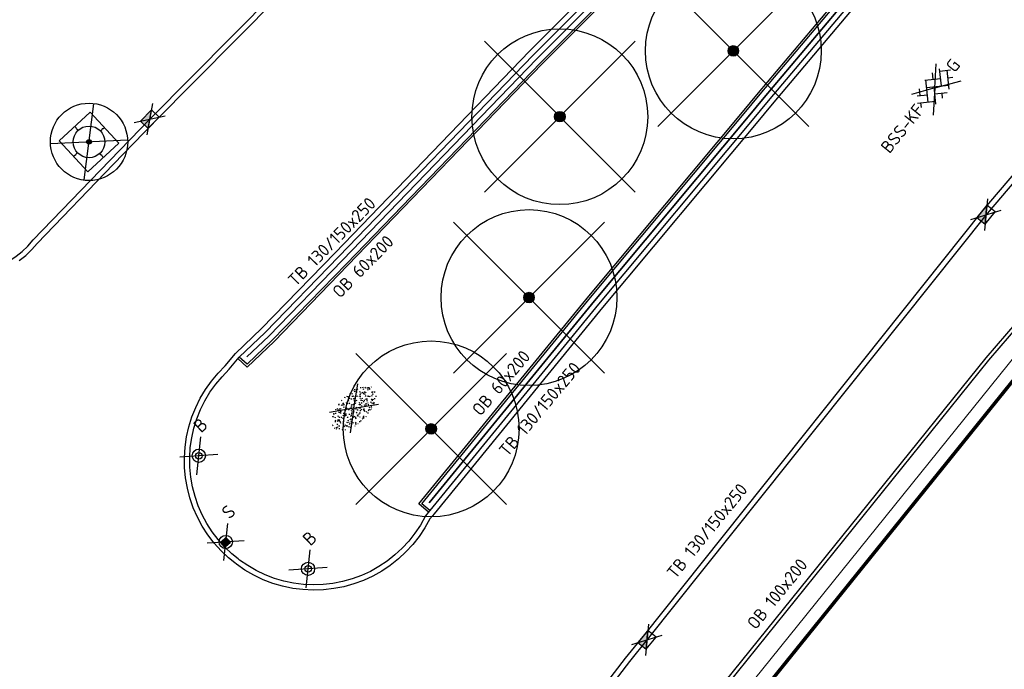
# Model space of a CAD drawing. Header units: metres. Extents: x 92877 to 94117, y 464509 to 465451.
# Tile 66 of 102: x 93265 to 93293, y 465101 to 465119. Entities that reach past the tile are written whole.
import ezdxf
from ezdxf.enums import TextEntityAlignment as Align

# ---------------------------------------------------------------- set-up
doc = ezdxf.new("R2010")
doc.units = ezdxf.units.M
doc.linetypes.add('XX-PROJECTGRENS', pattern=[18, 12, -3, 0, -3])
doc.layers.get('0').update_dxf_attribs({"linetype": 'CONTINUOUS'})
for name, color, linetype, lineweight in [('B-WE-GR-BOOM-S', 90, 'CONTINUOUS', 25), ('B-WE-IE-TERREINAFSCHEIDING_KUNSTMATIG_HEKWERK-G', 252, 'IE-TERREINAFSCHEIDING-KUNSTMATIG', 18), ('B-WE-VH-VERHARDING-GV', 252, 'CONTINUOUS', 18), ('N-WE-IE-MEUBILAIR_WEGMEUBILAIR_LICHTMAST-T25', 7, 'CONTINUOUS', 25), ('N-WE-KG-GRENS_PROJECT-G', 1, 'XX-PROJECTGRENS', 35), ('V-WE-GR-BOOM-S', 90, 'CONTINUOUS', 25), ('V-WE-GR-GRAS-S', 60, 'CONTINUOUS', 25), ('V-WE-IE-MEUBILAIR_WEGMEUBILAIR_BOOMKRANS-S', 7, 'CONTINUOUS', 25), ('V-WE-IE-MEUBILAIR_WEGMEUBILAIR_PAAL-S', 7, 'CONTINUOUS', 25), ('V-WE-IE-TERREINAFSCHEIDING_KUNSTMATIG_HEKWERK-G', 20, 'IE-TERREINAFSCHEIDING-KUNSTMATIG-V', 35), ('V-WE-RI-HWA_KOLK-S', 150, 'CONTINUOUS', 25), ('V-WE-VH-KANTOPSLUITING-T18', 10, 'CONTINUOUS', 18), ('V-WE-VH-KANTOPSLUITING_OPSLUITBAND_100X200-G', 150, 'VH-OPSLUITBAND_100X200-V', 25), ('V-WE-VH-KANTOPSLUITING_OPSLUITBAND_60X200-G', 150, 'VH-OPSLUITBAND_60X200-V', 25), ('V-WE-VH-KANTOPSLUITING_TROTTOIRBAND_130 150-G', 210, 'VH-TROTTOIRBAND_130-150-V', 25), ('V-WE-VH-KANTOPSLUITING_VOORKANTBAND-G', 50, 'CONTINUOUS', 25), ('V-WE-VH-VERHARDING_BETONSTRAATSTEEN-S', 252, 'CONTINUOUS', 25)]:
    doc.layers.add(name, color=color, linetype=linetype, lineweight=lineweight)
doc.styles.add('NLCS-ISO', font='NLCS-ISO.ttf')
doc.styles.add('NLCS-ISO-M100-T25', font='NLCS-ISO.ttf', dxfattribs={"height": 0.25})
doc.styles.add('NLCS-ISO-M200-T18', font='NLCS-ISO.ttf', dxfattribs={"height": 0.36})
doc.linetypes.add('IE-TERREINAFSCHEIDING-KUNSTMATIG', pattern='A,4,[82,NLCS.SHX,S=0.75,R=90,X=0,Y=0],4,-2', length=10)
doc.linetypes.add('IE-TERREINAFSCHEIDING-KUNSTMATIG-V', pattern='A,2,[24,NLCS.SHX,S=0.6,R=0,X=-1,Y=0],2,[82,NLCS.SHX,S=0.75,R=90,X=0,Y=0],2,[24,NLCS.SHX,S=0.6,R=0,X=1,Y=0],2,-2', length=10)
doc.linetypes.add('VH-OPSLUITBAND_100X200-V', pattern='A,4,[24,NLCS.SHX,S=1,R=0,X=0,Y=0],4,-2,4,-2', length=16)
doc.linetypes.add('VH-OPSLUITBAND_60X200-V', pattern='A,3,[24,NLCS.SHX,S=1,R=0,X=0,Y=0],3,-2,2,-2', length=12)
doc.linetypes.add('VH-TROTTOIRBAND_130-150-V', pattern='A,2.5,[24,NLCS.SHX,S=1,R=0,X=0,Y=0],2.5,-2,2,-2,2,-2', length=15)

# ---------------------------------------------------------------- blocks, each defined once
blk = doc.blocks.new('V-SIE-WEG_BOOMKRANS')
at = {"color": 0}
for p, q in [((-0.836, -0.701), (0.836, 0.701)), ((0.836, -0.701), (-0.836, 0.701))]:
    blk.add_line(p, q, dxfattribs=at)
at = {"flags": 128}
blk.add_lwpolyline([(-0.6, -0.6), (0.6, -0.6), (0.6, 0.6), (-0.6, 0.6)], close=True, dxfattribs=at)
for points in [[(-0.001, 0.6), (-0.001, 0.551), (-0.016, 0.525), (-0.001, 0.498), (-0.001, 0.45)], [(0.6, 0.001), (0.551, 0.001), (0.525, 0.016), (0.498, 0.001), (0.45, 0.001)], [(-0.6, -0.001), (-0.551, -0.001), (-0.525, -0.016), (-0.498, -0.001), (-0.45, -0.001)], [(0.001, -0.6), (0.001, -0.551), (0.016, -0.525), (0.001, -0.498), (0.001, -0.45)]]:
    blk.add_lwpolyline(points, dxfattribs=at)
blk.add_circle((0, 0), 0.45)
blk = doc.blocks.new('V-SRI-KOLK_TROTTOIR-SO')
blk.add_hatch(color=256).paths.add_polyline_path([(1.125, 0.75), (-1.125, 0.75), (-1.125, -0.75)])
at = {"ltscale": 0.1}
for p, q in [((-1.875, 1.25), (1.875, -1.25)), ((1.875, 1.25), (-1.875, -1.25))]:
    blk.add_line(p, q, dxfattribs=at)
blk.add_line((-1.125, -0.75), (1.125, 0.75))
at = {"flags": 128}
blk.add_lwpolyline([(-1.125, -0.75), (1.125, -0.75), (1.125, 0.75), (-1.125, 0.75)], close=True, dxfattribs=at)
blk = doc.blocks.new('V-SGR-GRAS_01-SO')
at = {"ltscale": 0.1}
for p, q in [((0, 0), (-1.427, 1.027)), ((-1.302, 0.761), (-1.324, 0.774)), ((-1.284, 0.684), (-1.278, 0.759)), ((-1.154, 0.647), (-1.207, 0.7)), ((-0.939, 0.84), (-1.004, 0.878)), ((-0.892, 0.812), (-0.817, 0.812)), ((-0.873, 0.655), (-0.886, 0.729)), ((-0.73, 0.647), (-0.783, 0.7)), ((-0.576, 0.919), (-0.64, 0.957)), ((-0.562, 0.919), (-0.509, 0.972)), ((-0.427, 0.785), (-0.499, 0.804)), ((-0.425, 0.706), (-0.36, 0.743)), ((-0.305, 0.647), (-0.358, 0.7)), ((-0.317, 0.812), (-0.242, 0.812)), ((-0.316, 0.774), (-0.244, 0.793)), ((-0.278, 0.735), (-0.291, 0.809)), ((-0.212, 0.998), (-0.269, 1.031)), ((0, 0), (1.427, 1.027)), ((0.119, 0.647), (0.066, 0.7)), ((0.073, 0.993), (0.138, 1.031)), ((0.286, 0.711), (0.221, 0.748)), ((0.239, 0.923), (0.312, 0.942)), ((0.258, 0.812), (0.333, 0.812)), ((0.317, 0.814), (0.304, 0.888)), ((0.543, 0.647), (0.49, 0.7)), ((0.594, 0.925), (0.522, 0.945)), ((0.649, 0.79), (0.584, 0.827)), ((0.833, 0.812), (0.908, 0.812)), ((0.912, 0.894), (0.907, 0.925)), ((0.967, 0.647), (0.914, 0.7)), ((0.927, 0.764), (0.992, 0.802)), ((1.012, 0.869), (0.947, 0.906)), ((1.15, 0.777), (1.077, 0.796)), ((1.109, 0.767), (1.182, 0.787)), ((1.392, 0.647), (1.339, 0.7)), ((-1.964, -0.07), (-1.977, 0.004)), ((-1.93, 0.188), (-1.925, 0.244)), ((-1.893, 0.237), (-1.921, 0.253)), ((-1.668, 0.023), (-1.595, 0.043)), ((-1.596, 0.241), (-1.649, 0.294)), ((-1.53, 0.316), (-1.595, 0.353)), ((-1.448, 0.644), (-1.521, 0.664)), ((-1.517, 0.187), (-1.442, 0.187)), ((-1.469, 0.576), (-1.482, 0.65)), ((-1.358, 0.206), (-1.431, 0.226)), ((-1.427, 0.476), (-1.354, 0.496)), ((0, 0), (-1.427, -1.027)), ((-1.421, 0.131), (-1.356, 0.168)), ((-1.369, 0.009), (-1.382, 0.083)), ((-1.375, 0.106), (-1.322, 0.159)), ((-1.334, 0.111), (-1.328, 0.186)), ((-1.167, 0.395), (-1.232, 0.432)), ((-1.172, 0.241), (-1.225, 0.294)), ((-1.112, 0.172), (-1.04, 0.192)), ((-1.032, 0.028), (-1.097, 0.066)), ((-0.968, 0.512), (-0.915, 0.565)), ((-0.893, 0.496), (-0.965, 0.515)), ((-0.942, 0.187), (-0.867, 0.187)), ((-0.923, 0.418), (-0.858, 0.456)), ((-0.803, 0.057), (-0.875, 0.077)), ((-0.871, 0.625), (-0.799, 0.644)), ((-0.804, 0.474), (-0.869, 0.511)), ((-0.747, 0.241), (-0.8, 0.294)), ((-0.773, 0.089), (-0.786, 0.163)), ((-0.739, 0.034), (-0.732, 0.109)), ((-0.669, 0.107), (-0.734, 0.145)), ((-0.689, 0.607), (-0.682, 0.682)), ((-0.557, 0.321), (-0.485, 0.34)), ((-0.441, 0.553), (-0.506, 0.59)), ((-0.337, 0.347), (-0.41, 0.366)), ((-0.323, 0.241), (-0.376, 0.294)), ((-0.306, 0.186), (-0.371, 0.224)), ((-0.367, 0.187), (-0.292, 0.187)), ((-0.243, 0.017), (-0.17, 0.036)), ((-0.178, 0.169), (-0.191, 0.242)), ((-0.078, 0.632), (-0.143, 0.669)), ((-0.143, -0.043), (-0.137, 0.032)), ((-0.093, 0.53), (-0.087, 0.604)), ((-0.085, 0.159), (-0.032, 0.212)), ((-0.069, 0.189), (-0.004, 0.227)), ((0.057, 0.265), (-0.008, 0.303)), ((-0.002, 0.47), (0.071, 0.489)), ((0, 0), (1.427, -1.027)), ((0.101, 0.241), (0.048, 0.294)), ((0.128, 0.636), (0.056, 0.656)), ((0.218, 0.198), (0.146, 0.217)), ((0.208, 0.187), (0.283, 0.187)), ((0.313, 0.166), (0.385, 0.185)), ((0.322, 0.565), (0.375, 0.618)), ((0.42, 0.344), (0.355, 0.382)), ((0.417, 0.248), (0.404, 0.322)), ((0.429, 0.477), (0.494, 0.514)), ((0.526, 0.241), (0.472, 0.294)), ((0.555, -0.022), (0.49, 0.015)), ((0.502, 0.452), (0.509, 0.527)), ((0.554, 0.619), (0.626, 0.638)), ((0.684, 0.487), (0.611, 0.507)), ((0.774, 0.049), (0.701, 0.069)), ((0.784, 0.423), (0.719, 0.461)), ((0.783, 0.187), (0.858, 0.187)), ((0.918, 0.057), (0.853, 0.094)), ((0.868, 0.315), (0.941, 0.334)), ((0.95, 0.241), (0.897, 0.294)), ((1.012, 0.328), (0.999, 0.402)), ((1.147, 0.502), (1.082, 0.54)), ((1.098, 0.375), (1.104, 0.45)), ((1.239, 0.338), (1.167, 0.358)), ((1.183, 0.011), (1.255, 0.03)), ((1.206, 0.212), (1.259, 0.265)), ((1.282, 0.136), (1.217, 0.173)), ((1.283, 0.248), (1.348, 0.286)), ((1.374, 0.241), (1.321, 0.294)), ((1.358, 0.187), (1.433, 0.187)), ((1.424, 0.463), (1.496, 0.483)), ((1.51, 0.581), (1.445, 0.619)), ((1.645, 0.215), (1.58, 0.252)), ((1.607, 0.407), (1.594, 0.481)), ((1.693, 0.298), (1.7, 0.373)), ((1.795, 0.19), (1.722, 0.209)), ((1.738, 0.159), (1.81, 0.179)), ((1.798, 0.241), (1.745, 0.294)), ((1.933, 0.187), (1.948, 0.187)), ((-1.918, -0.157), (-1.854, -0.119)), ((-1.824, -0.083), (-1.897, -0.064)), ((-1.759, -0.13), (-1.823, -0.092)), ((-1.782, -0.301), (-1.729, -0.248)), ((-1.624, -0.496), (-1.689, -0.459)), ((-1.631, -0.572), (-1.684, -0.519)), ((-1.613, -0.166), (-1.667, -0.113)), ((-1.567, -0.438), (-1.492, -0.438)), ((-1.535, -0.657), (-1.498, -0.636)), ((-1.395, -0.051), (-1.46, -0.013)), ((-1.385, -0.462), (-1.378, -0.387)), ((-1.353, -0.281), (-1.281, -0.261)), ((-1.269, -0.232), (-1.341, -0.212)), ((-1.261, -0.417), (-1.326, -0.38)), ((-1.269, -0.557), (-1.282, -0.483)), ((-1.207, -0.572), (-1.26, -0.519)), ((-1.179, -0.67), (-1.252, -0.651)), ((-1.189, -0.166), (-1.242, -0.113)), ((-1.065, -0.386), (-1, -0.348)), ((-1.039, -0.585), (-0.967, -0.565)), ((-0.992, -0.438), (-0.917, -0.438)), ((-0.897, -0.338), (-0.962, -0.301)), ((-0.898, -0.654), (-0.845, -0.601)), ((-0.783, -0.572), (-0.836, -0.519)), ((-0.763, -0.705), (-0.828, -0.667)), ((-0.765, -0.166), (-0.818, -0.113)), ((-0.798, -0.132), (-0.726, -0.112)), ((-0.789, -0.539), (-0.782, -0.464)), ((-0.713, -0.381), (-0.786, -0.361)), ((-0.674, -0.477), (-0.687, -0.403)), ((-0.534, -0.259), (-0.599, -0.222)), ((-0.567, -0.098), (-0.502, -0.061)), ((-0.491, -0.248), (-0.438, -0.195)), ((-0.484, -0.436), (-0.411, -0.416)), ((-0.399, -0.626), (-0.464, -0.588)), ((-0.417, -0.438), (-0.342, -0.438)), ((-0.358, -0.572), (-0.411, -0.519)), ((-0.341, -0.166), (-0.394, -0.113)), ((-0.248, -0.091), (-0.32, -0.072)), ((-0.171, -0.18), (-0.236, -0.143)), ((-0.158, -0.529), (-0.23, -0.51)), ((-0.211, -0.614), (-0.146, -0.577)), ((-0.193, -0.616), (-0.187, -0.541)), ((-0.036, -0.547), (-0.101, -0.509)), ((-0.078, -0.398), (-0.091, -0.324)), ((0.066, -0.572), (0.013, -0.519)), ((0.084, -0.166), (0.031, -0.113)), ((0.072, -0.287), (0.144, -0.268)), ((0.192, -0.101), (0.127, -0.064)), ((0.158, -0.438), (0.233, -0.438)), ((0.308, -0.24), (0.235, -0.221)), ((0.327, -0.468), (0.262, -0.43)), ((0.287, -0.327), (0.352, -0.289)), ((0.397, -0.678), (0.325, -0.659)), ((0.386, -0.591), (0.459, -0.572)), ((0.393, -0.601), (0.446, -0.548)), ((0.402, -0.693), (0.409, -0.618)), ((0.49, -0.572), (0.437, -0.519)), ((0.452, -0.12), (0.459, -0.046)), ((0.508, -0.166), (0.455, -0.113)), ((0.517, -0.318), (0.504, -0.244)), ((0.69, -0.389), (0.625, -0.351)), ((0.627, -0.138), (0.7, -0.119)), ((0.733, -0.438), (0.808, -0.438)), ((0.785, -0.039), (0.85, -0.002)), ((0.863, -0.389), (0.791, -0.37)), ((0.799, -0.195), (0.852, -0.142)), ((0.914, -0.572), (0.861, -0.519)), ((0.932, -0.166), (0.879, -0.113)), ((0.942, -0.442), (1.014, -0.423)), ((1.053, -0.31), (0.988, -0.272)), ((0.998, -0.77), (1.004, -0.696)), ((1.048, -0.198), (1.054, -0.123)), ((1.112, -0.239), (1.099, -0.165)), ((1.188, -0.676), (1.123, -0.639)), ((1.141, -0.556), (1.206, -0.518)), ((1.329, -0.1), (1.256, -0.08)), ((1.339, -0.572), (1.286, -0.519)), ((1.356, -0.166), (1.303, -0.113)), ((1.308, -0.438), (1.383, -0.438)), ((1.419, -0.538), (1.346, -0.518)), ((1.416, -0.231), (1.351, -0.193)), ((1.551, -0.597), (1.486, -0.56)), ((1.497, -0.293), (1.569, -0.274)), ((1.639, -0.268), (1.704, -0.231)), ((1.643, -0.275), (1.65, -0.2)), ((1.684, -0.547), (1.736, -0.495)), ((1.707, -0.159), (1.694, -0.085)), ((1.713, -0.522), (1.71, -0.519)), ((1.779, -0.152), (1.715, -0.114)), ((1.781, -0.166), (1.728, -0.113)), ((1.884, -0.248), (1.812, -0.229)), ((-1.126, -0.784), (-1.191, -0.746)), ((-0.836, -0.943), (-0.853, -0.926)), ((-0.725, -0.889), (-0.652, -0.869)), ((-0.709, -0.902), (-0.644, -0.864)), ((-0.624, -0.819), (-0.696, -0.799)), ((-0.582, -0.994), (-0.587, -0.97)), ((-0.376, -0.979), (-0.429, -0.926)), ((-0.265, -0.992), (-0.33, -0.955)), ((-0.169, -0.74), (-0.097, -0.72)), ((-0.068, -0.968), (-0.141, -0.948)), ((-0.014, -1.008), (0.039, -0.955)), ((0.048, -0.979), (-0.005, -0.926)), ((0.021, -0.964), (0.008, -0.89)), ((0.099, -0.913), (0.034, -0.876)), ((0.172, -1.037), (0.218, -1.024)), ((0.462, -0.834), (0.397, -0.797)), ((0.472, -0.979), (0.419, -0.926)), ((0.617, -0.884), (0.604, -0.81)), ((0.643, -0.843), (0.708, -0.806)), ((0.701, -0.895), (0.773, -0.876)), ((0.825, -0.755), (0.76, -0.718)), ((0.856, -0.938), (0.844, -0.926)), ((0.953, -0.827), (0.88, -0.808)), ((1.212, -0.805), (1.199, -0.731)), ((1.256, -0.746), (1.328, -0.727))]:
    blk.add_line(p, q, dxfattribs=at)
at = {"ltscale": 0.1, "style": 'NLCS-ISO'}
blk.add_attdef('TYPE', text='', height=0.5, dxfattribs=at).set_placement((3.471, -0.016), align=Align.MIDDLE_CENTER)
blk = doc.blocks.new('V-SVH-BSS_KEIFORMAAT_KEPER_KL-SO')
for p, q in [((0, 0), (-2.8, 2.01)), ((-2.15, -0.53), (0.08, 1.7)), ((-2.15, 0.96), (-1.49, 1.62)), ((-0.02, 1.8), (1.56, 0.22)), ((0, 0), (2.8, 2.01)), ((0.82, 0.96), (1.48, 1.62)), ((-3.36, -0.25), (-2.89, 0.22)), ((-3.23, 0.55), (-1.41, -1.27)), ((-2.44, 1.25), (-1.41, 0.22)), ((-1.7, -1.56), (0.08, 0.22)), ((-0.67, 0.96), (1.56, -1.27)), ((0.82, -0.53), (2.54, 1.19)), ((1.14, -1.7), (3.05, 0.22)), ((2.3, 0.96), (3.39, -0.13)), ((0, 0), (-3.13, -2.25)), ((-0.67, -0.53), (0.58, -1.77)), ((-0.44, -1.78), (0.08, -1.27)), ((0, 0), (3.13, -2.25)), ((2.3, -0.53), (2.8, -1.02))]:
    blk.add_line(p, q)
at = {"style": 'NLCS-ISO'}
blk.add_attdef('FORMAAT', text='', height=1.8, dxfattribs=at).set_placement((-3.39, -0.02), align=Align.MIDDLE_RIGHT)
blk.add_attdef('KLEUR', text='', height=1.8, dxfattribs=at).set_placement((3.39, 0), align=Align.MIDDLE_LEFT)
at = {"style": 'NLCS-ISO', "flags": 1}
blk.add_attdef('FUNCTIE', text='', height=1.8, dxfattribs=at).set_placement((0.12, -3.58), align=Align.MIDDLE_CENTER)
blk = doc.blocks.new('V-SIE-WEG_PAAL_BETON')
at = {"color": 0}
for p, q in [((-0.417, -0.35), (0.417, 0.35)), ((0.417, -0.35), (-0.417, 0.35))]:
    blk.add_line(p, q, dxfattribs=at)
for radius in [0.188, 0.0938]:
    blk.add_circle((0, 0), radius)
at = {"layer": 'N-WE-IE-MEUBILAIR_WEGMEUBILAIR_LICHTMAST-T25', "insert": (0.485, 0.78), "char_height": 0.375, "attachment_point": 1, "style": 'NLCS-ISO-M100-T25'}
blk.add_mtext_dynamic_manual_height_columns('B', width=0.39965, gutter_width=1.875, heights=[0], dxfattribs=at)
blk = doc.blocks.new('V-SIE-WEG_PAAL_VAST-SO')
blk.add_hatch(color=256).paths.add_polyline_path([(0.093, 0.093), (-0.094, 0.093), (-0.094, -0.093), (0.093, -0.093)])
at = {"color": 0}
for p, q in [((-0.403, -0.338), (0.403, 0.338)), ((0.403, -0.338), (-0.403, 0.338))]:
    blk.add_line(p, q, dxfattribs=at)
at = {"flags": 128}
blk.add_lwpolyline([(0.093, 0.093), (-0.094, 0.093), (-0.094, -0.093), (0.093, -0.093)], close=True, dxfattribs=at)
blk.add_circle((0, 0), 0.188)
at = {"layer": 'N-WE-IE-MEUBILAIR_WEGMEUBILAIR_LICHTMAST-T25', "insert": (0.512, 0.752), "char_height": 0.375, "attachment_point": 1, "style": 'NLCS-ISO-M100-T25'}
blk.add_mtext_dynamic_manual_height_columns('S', width=0.66919, gutter_width=1.875, heights=[0], dxfattribs=at)
blk = doc.blocks.new('V-SGR-BOOM_01')
at = {"ltscale": 0.1}
h = blk.add_hatch(color=256, dxfattribs=at)
edge = h.paths.add_edge_path()
edge.add_arc((0, 0), 0.15, 0, 360)
at = {"lineweight": -3}
for p, q in [((-2.146, 2.146), (2.146, -2.146)), ((2.146, 2.146), (-2.146, -2.146))]:
    blk.add_line(p, q, dxfattribs=at)
for radius in [2.5, 0.045]:
    blk.add_circle((0, 0), radius)
at = {"ltscale": 0.1}
blk.add_circle((0, 0), 0.15, dxfattribs=at)
blk = doc.blocks.new('SGR-BOOM_01')
at = {"ltscale": 0.1}
h = blk.add_hatch(color=256, dxfattribs=at)
edge = h.paths.add_edge_path()
edge.add_arc((0, 0), 0.15, 0, 360)
for radius in [2.5, 0.045]:
    blk.add_circle((0, 0), radius)
blk.add_circle((0, 0), 0.15, dxfattribs=at)

msp = doc.modelspace()

# ---------------------------------------------------------------- linework, layer by layer
at = {"layer": 'B-WE-IE-TERREINAFSCHEIDING_KUNSTMATIG_HEKWERK-G'}
msp.add_line((93297.579, 465115.126), (93280.222, 465093.58), dxfattribs=at)
at = {"layer": 'B-WE-VH-VERHARDING-GV'}
msp.add_line((93276.773, 465105.308), (93276.725, 465105.25), dxfattribs=at)
at = {"layer": 'N-WE-KG-GRENS_PROJECT-G', "const_width": 0.1, "flags": 128}
msp.add_lwpolyline([(93142.804, 465086.89), (93145.447, 465089.504), (93147.332, 465091.955), (93148.613, 465093.182), (93161.411, 465113.679), (93167.204, 465122.957), (93170.456, 465128.173), (93179.763, 465143.103), (93186.894, 465154.496), (93187.89, 465154.904), (93188.17, 465154.679), (93191.39, 465152.077), (93194.828, 465149.413), (93202.752, 465142.922), (93211.334, 465136.086), (93246.401, 465107.701), (93253.059, 465102.314), (93253.343, 465100.976), (93245.804, 465089.865), (93244.522, 465087.941), (93231.812, 465069.293), (93227.954, 465063.58), (93226.853, 465062.424), (93215.691, 465046.012), (93211.996, 465040.636), (93204.425, 465029.753), (93202.609, 465027.143), (93198.032, 465020.213), (93194.363, 465014.869), (93190.619, 465009.505), (93189.819, 465008.221), (93185.531, 465002.305), (93181.433, 464996.691), (93178.696, 464993.153), (93172.103, 464984.564), (93163.085, 464972.835), (93161.131, 464970.564), (93154.083, 464961.647), (93148.985, 464955.311), (93145.469, 464951.039), (93138.605, 464942.927), (93131.702, 464935.14), (93128.236, 464931.41), (93126.865, 464929.653), (93122.062, 464924.79), (93112.82, 464915.353), (93112.694, 464915.474), (93110.007, 464912.809), (93108.158, 464914.641), (93097.954, 464904.418), (93099.616, 464902.379), (93097.346, 464900.004), (93095.105, 464898.042), (93093.141, 464896.427), (93087.358, 464891.835), (93084.647, 464889.561), (93079.687, 464885.222), (93073.559, 464880.645), (93064.795, 464874.789), (93057.662, 464870.165), (93057.255, 464870.007), (93057.168, 464870.002), (93056.607, 464870.091), (93053.277, 464868.411), (93060.039, 464854.372), (93062.426, 464849.152), (93065.249, 464843.338), (93068.532, 464844.778), (93069.154, 464846.147), (93077.316, 464850.716), (93083.11, 464853.91), (93083.112, 464853.905), (93087.983, 464856.618), (93087.623, 464857.315), (93087.914, 464857.845), (93094.137, 464862.208), (93094.032, 464862.502), (93094.431, 464862.805), (93094.609, 464862.539), (93096.966, 464864.191), (93097.445, 464863.691), (93100.286, 464866.409), (93107.265, 464873.112), (93113.757, 464878.765), (93119.027, 464883.354), (93126.19, 464890.319), (93126.053, 464890.447), (93129.224, 464893.588), (93132.754, 464897.33), (93136.979, 464901.466), (93141.064, 464906.039), (93145.123, 464910.02), (93146.946, 464911.937), (93151.571, 464916.872), (93154.026, 464919.546), (93161.923, 464928.693), (93166.437, 464933.828), (93170.519, 464938.737), (93174.372, 464943.51), (93176.337, 464945.983), (93178.669, 464948.924), (93181.236, 464952.541), (93184.321, 464956.452), (93185.617, 464958.052), (93188.572, 464961.84), (93195.315, 464970.699), (93197.093, 464969.277), (93199.637, 464972.465), (93198.95, 464972.958), (93202.951, 464977.949), (93202.249, 464978.521), (93202.364, 464978.666), (93202.234, 464979.72), (93202.711, 464980.328), (93203.771, 464980.458), (93206.283, 464983.648), (93206.153, 464984.709), (93206.628, 464985.314), (93207.678, 464985.434), (93209.477, 464987.722), (93211.5, 464990.295), (93211.38, 464991.345), (93211.858, 464991.954), (93212.908, 464992.074), (93215.413, 464995.259), (93215.283, 464996.319), (93215.758, 464996.923), (93216.817, 464997.043), (93217.976, 464998.513), (93217.195, 464999.188), (93221.285, 465004.117), (93220.562, 465004.619), (93224.498, 465009.504), (93223.744, 465010.107), (93228.745, 465016.379), (93228.548, 465017.661), (93229.799, 465019.138), (93230.171, 465019.204), (93232.859, 465016.92), (93240.879, 465028.723), (93247.237, 465037.466), (93243.345, 465039.426), (93245.385, 465042.407), (93267.791, 465074.762), (93271.654, 465080.832), (93274.315, 465084.653), (93274.677, 465085.271), (93280.631, 465092.992), (93283.915, 465097.533), (93293.238, 465109.1), (93296.471, 465112.853), (93305.145, 465123.792), (93308.461, 465126.639), (93309.398, 465127), (93310.34, 465127.104), (93311.021, 465127.029), (93311.569, 465126.572), (93314.325, 465123.425), (93311.446, 465121.218), (93317.763, 465113.435), (93320.742, 465115.844), (93321.734, 465114.618), (93318.743, 465112.198), (93332.363, 465095.383), (93335.324, 465097.784), (93336.313, 465096.566), (93333.394, 465094.197), (93346.863, 465077.572), (93349.745, 465079.914), (93350.754, 465078.674), (93347.845, 465076.305), (93354.176, 465068.5), (93362.85, 465075.591), (93361.376, 465077.286), (93365.219, 465080.332), (93350.596, 465098.232), (93346.729, 465095.077), (93346.089, 465095.987), (93350.715, 465099.775, 0.50922), (93350.922, 465101.967), (93324.402, 465134.651), (93320.907, 465131.811), (93318.885, 465134.322, -0.098106), (93317.859, 465136.546), (93317.809, 465136.827), (93329.287, 465148.479), (93335.156, 465154.254), (93344.697, 465163.309, -0.349567), (93347.493, 465163.354), (93347.813, 465163.049), (93349.127, 465161.413), (93346.391, 465159.229), (93348.191, 465157.343), (93348.243, 465157.384), (93353.341, 465151.084), (93356.361, 465153.524), (93357.294, 465152.369), (93354.273, 465149.929), (93367.901, 465133.094), (93370.919, 465135.533), (93371.856, 465134.369), (93368.844, 465131.928), (93379.841, 465118.334), (93382.859, 465120.772), (93383.785, 465119.621), (93380.762, 465117.178), (93384.644, 465112.392), (93390.968, 465117.536), (93393.698, 465119.744), (93389.575, 465124.751), (93393.126, 465127.653), (93381.652, 465141.958), (93378.045, 465139.012), (93374.932, 465142.847), (93384.724, 465150.628, 0.393005), (93384.971, 465152.673), (93376.322, 465163.131, 0.393551), (93374.278, 465163.377), (93369.858, 465159.798), (93359.893, 465172.144), (93359.196, 465171.59), (93356.894, 465174.416), (93366.327, 465182.365), (93383.74, 465196.71, -0.309181), (93386.819, 465196.235), (93386.977, 465196.072), (93387.797, 465195.067), (93385.13, 465192.859), (93391.412, 465185.104), (93394.43, 465187.543), (93395.435, 465186.298), (93392.425, 465183.858), (93405.872, 465167.212), (93408.891, 465169.662), (93409.895, 465168.418), (93406.884, 465165.977), (93415.682, 465155.114), (93422.305, 465160.477), (93419.312, 465164.504), (93427.805, 465171.459), (93432.936, 465175.602, 0.389945), (93433.117, 465177.605), (93406.306, 465210.598, 0.403895), (93404.272, 465210.792), (93395.071, 465203.259, -0.04985), (93394.529, 465205.075), (93406.003, 465214.474), (93406.153, 465214.258), (93408.855, 465216.515), (93413.243, 465220.126), (93424.061, 465228.978), (93433.335, 465236.564), (93456.901, 465255.803), (93462.358, 465260.256), (93474.24, 465257.384), (93487.491, 465268.365), (93481.957, 465274.413), (93477.953, 465270.75), (93460.622, 465275.164), (93454.054, 465277.377), (93450.532, 465272.851), (93448.516, 465271.205), (93400.455, 465231.959), (93399.011, 465233.652), (93395.691, 465230.975), (93395.475, 465231.241), (93389.321, 465226.059), (93372.983, 465212.672), (93260.058, 465121.022), (93254.212, 465128.327), (93255.485, 465129.359), (93251.172, 465134.67), (93250.976, 465134.513), (93249.73, 465136.066), (93249.925, 465136.222), (93245.512, 465141.593), (93245.414, 465141.489), (93215.797, 465178.086), (93224.817, 465185.374), (93221.615, 465189.311), (93221.504, 465189.439), (93221.504, 465189.484), (93221.582, 465189.664), (93258.555, 465216.278), (93287.858, 465237.306), (93316.719, 465257.815), (93323.665, 465262.74), (93325.266, 465260.773), (93334.631, 465268.404), (93348.967, 465280.041), (93353.283, 465283.494), (93353.525, 465283.192), (93373.219, 465297.094), (93403.844, 465318.948), (93403.686, 465319.158), (93405.483, 465320.403), (93410.351, 465324.912), (93402.835, 465333.569), (93398.335, 465338.895), (93392.573, 465334.08), (93389.104, 465331.474), (93348.447, 465302.964), (93320.1, 465282.787), (93289.014, 465260.48), (93254.82, 465235.917), (93226.588, 465215.717), (93213.129, 465205.995), (93182.769, 465181.222), (93183.254, 465180.57), (93182.292, 465179.905), (93183.685, 465178.016), (93174.631, 465171.467), (93173.396, 465173.195), (93172.303, 465172.388), (93168.471, 465170.193), (93170.119, 465168.084), (93171.264, 465166.905), (93171.887, 465165.92), (93172.046, 465165.485), (93172.061, 465164.02), (93171.791, 465162.221), (93171.603, 465161.889), (93167.902, 465156.013), (93164.39, 465150.403), (93160.435, 465144.058), (93158.382, 465140.726), (93156.607, 465137.917), (93154.807, 465135.049), (93153.786, 465134.188), (93154.016, 465133.775), (93153.338, 465133.133), (93153.16, 465132.506), (93153.134, 465132.463), (93152.077, 465130.671), (93150.973, 465128.906), (93147.775, 465123.769), (93144.058, 465117.809), (93140.544, 465112.153), (93139.017, 465109.781), (93136.381, 465105.485), (93134.48, 465102.415), (93134.183, 465101.965), (93133.958, 465101.735), (93130.915, 465098.93), (93126.03, 465094.455), (93121.818, 465090.575), (93117.904, 465086.833), (93113.47, 465082.448), (93112.834, 465082.495), (93109.779, 465079.439), (93106.782, 465076.441), (93106.819, 465075.801), (93105.522, 465074.513), (93100.162, 465069.076), (93097.993, 465066.793), (93094.572, 465063.113), (93089.135, 465057.106), (93083.693, 465051.015), (93080.417, 465047.335), (93077.017, 465043.497), (93073.934, 465040.014), (93073.472, 465039.534), (93072.001, 465037.863), (93071.812, 465037.638), (93069.705, 465035.225), (93068.078, 465033.424), (93064.121, 465029.238), (93059.891, 465024.784), (93054.546, 465019.348), (93051.829, 465016.783), (93042.954, 465008.588), (93039.428, 465005.328), (93039.04, 465005.881), (93035.768, 465003.501), (93034.642, 465002.582), (93035.282, 465001.847), (93028.269, 464995.871), (93027.63, 464996.626), (93025.853, 464995.108), (93024.898, 464994.489), (93025.348, 464993.801), (93025.385, 464993.139), (93023.546, 464991.657), (93020.74, 464989.867), (93009.831, 464980.839), (93002.614, 464974.822), (93001.219, 464974.424), (92997.627, 464972.314), (93000.275, 464968.182), (93003.222, 464963.818), (93004.539, 464962.472), (93005.558, 464961.008), (93007.714, 464956.785), (93011.389, 464958.36), (93011.758, 464959.803), (93016.761, 464964.005), (93022.798, 464969.066), (93023.124, 464969.069), (93023.859, 464969.958), (93031.994, 464976.787), (93034.007, 464978.44), (93039.335, 464982.95), (93042.149, 464985.327), (93043.343, 464986.286), (93048.652, 464990.9), (93051.638, 464993.482), (93054.319, 464995.599), (93054.16, 464995.728), (93056.817, 464998.088), (93056.95, 464998.249), (93057.025, 464998.223), (93061.752, 465002.708), (93069.172, 465009.817), (93070.327, 465011.305), (93072.947, 465014.003), (93077.454, 465018.647), (93081.951, 465023.517), (93086.147, 465028.149), (93090.291, 465032.813), (93095.645, 465038.867), (93100.706, 465044.522), (93107.652, 465052.218), (93109.08, 465053.733), (93109.476, 465054.154), (93112.165, 465057.006), (93113.936, 465058.77), (93117.521, 465062.601), (93121.643, 465066.775), (93123.547, 465068.699), (93128.69, 465073.617), (93128.797, 465073.72), (93131.858, 465076.592), (93136.523, 465080.981), (93138.359, 465082.708)], format="xyb", close=True, dxfattribs=at)
at = {"layer": 'V-WE-IE-TERREINAFSCHEIDING_KUNSTMATIG_HEKWERK-G', "flags": 128}
for points in [[(93295.928, 465134.059), (93291.213, 465129.547), (93285.786, 465124.335), (93279.698, 465118.244), (93274.173, 465112.517), (93272.075, 465110.357), (93271.454, 465109.764)], [(93276.636, 465105.614), (93281.332, 465111.358), (93285.7, 465116.592), (93286.158, 465117.141), (93291.527, 465123.515), (93292.555, 465124.652), (93296.047, 465128.514), (93298.974, 465131.827)]]:
    msp.add_lwpolyline(points, dxfattribs=at)
at = {"layer": 'V-WE-VH-KANTOPSLUITING_OPSLUITBAND_100X200-G', "flags": 128}
msp.add_lwpolyline([(93242.833, 465040.231), (93266.894, 465075.369), (93270.904, 465081.33), (93273.928, 465085.773), (93279.91, 465093.53), (93283.2, 465098.079), (93292.547, 465109.676), (93295.777, 465113.426), (93304.493, 465124.418), (93307.992, 465127.423), (93309.184, 465127.882), (93310.34, 465128.009), (93311.389, 465127.894), (93312.2, 465127.218), (93315.634, 465123.294), (93312.809, 465121.129), (93312.87, 465121.05)], dxfattribs=at)
at = {"layer": 'V-WE-VH-KANTOPSLUITING_OPSLUITBAND_60X200-G', "flags": 128}
for points in [[(93295.978, 465134.313), (93296.223, 465134.051), (93291.358, 465129.396), (93285.933, 465124.185), (93279.848, 465118.097), (93274.323, 465112.371), (93272.223, 465110.208), (93271.456, 465109.476), (93271.194, 465109.719)], [(93276.618, 465105.356), (93276.341, 465105.586), (93281.17, 465111.492), (93285.539, 465116.726), (93285.997, 465117.276), (93291.369, 465123.653), (93292.399, 465124.793), (93295.891, 465128.654), (93298.956, 465132.124), (93299.225, 465131.885)]]:
    msp.add_lwpolyline(points, dxfattribs=at)
at = {"layer": 'V-WE-VH-KANTOPSLUITING_TROTTOIRBAND_130 150-G', "flags": 128}
for points in [[(93462.696, 465266.489), (93459.142, 465264.638), (93457.577, 465263.831), (93456.727, 465263.371), (93453.539, 465260.805), (93453.45, 465259.988), (93453.321, 465258.22), (93452.886, 465257.859), (93450.312, 465255.759), (93449.458, 465255.061), (93438.511, 465246.128), (93437.625, 465245.406), (93431.696, 465240.567), (93430.973, 465239.976), (93430.06, 465239.23), (93423.497, 465233.865), (93422.578, 465233.114), (93418.944, 465230.143), (93415.11, 465227.006), (93413.321, 465227.157), (93412.559, 465227.212), (93406.751, 465222.456), (93404.691, 465220.78), (93401.534, 465218.203), (93401.303, 465215.73), (93396.733, 465211.961), (93396.581, 465211.81), (93396.252, 465211.555), (93395.949, 465211.291), (93395.659, 465211.01), (93395.386, 465210.714), (93395.13, 465210.403), (93394.891, 465210.079), (93394.672, 465209.741), (93394.471, 465209.392), (93394.29, 465209.032), (93394.129, 465208.663), (93393.989, 465208.285), (93393.87, 465207.9), (93393.773, 465207.509), (93393.697, 465207.113), (93393.643, 465206.714), (93393.612, 465206.313), (93393.603, 465205.91), (93393.617, 465205.505), (93393.622, 465205.432), (93393.627, 465205.357), (93393.634, 465205.282), (93393.642, 465205.207), (93393.649, 465205.136), (93393.735, 465204.702), (93393.839, 465204.267), (93393.961, 465203.838), (93394.102, 465203.414), (93394.26, 465202.996), (93394.437, 465202.586), (93394.625, 465202.193), (93394.646, 465202.165), (93394.673, 465202.138), (93394.703, 465202.114), (93394.738, 465202.094), (93394.779, 465202.078), (93394.834, 465202.059), (93394.887, 465202.067), (93394.957, 465202.085), (93395.012, 465202.112), (93395.073, 465202.162), (93396.615, 465203.469), (93398.369, 465204.873), (93400.1, 465206.328), (93401.871, 465207.725), (93403.235, 465208.892), (93404.813, 465210.137), (93404.921, 465210.202), (93405.046, 465210.245), (93405.178, 465210.261), (93405.31, 465210.249), (93405.437, 465210.209), (93405.551, 465210.145), (93405.648, 465210.06), (93408.277, 465206.874), (93411.65, 465202.769), (93411.703, 465202.704), (93417.596, 465195.438), (93420.612, 465191.655), (93426.611, 465184.344), (93426.66, 465184.284), (93429.965, 465180.193), (93430.043, 465180.094), (93432.453, 465177.074), (93432.516, 465176.967), (93432.558, 465176.845), (93432.574, 465176.716), (93432.563, 465176.588), (93432.528, 465176.464), (93432.467, 465176.349), (93432.385, 465176.25), (93422.167, 465167.946), (93418.292, 465164.768), (93418.165, 465164.712), (93418.036, 465164.682), (93417.904, 465164.679), (93417.773, 465164.7), (93417.649, 465164.746), (93417.535, 465164.816), (93417.441, 465164.903), (93407.367, 465177.237), (93395.311, 465192.066), (93390.109, 465198.504), (93389.959, 465198.708), (93389.698, 465198.986), (93389.419, 465199.254), (93389.125, 465199.503), (93388.817, 465199.736), (93388.496, 465199.95), (93388.164, 465200.146), (93387.82, 465200.322), (93387.468, 465200.477), (93387.106, 465200.612), (93386.737, 465200.726), (93386.363, 465200.819), (93385.984, 465200.89), (93385.6, 465200.94), (93385.216, 465200.966), (93384.829, 465200.971), (93384.444, 465200.953), (93384.061, 465200.913), (93383.68, 465200.851), (93383.303, 465200.767), (93382.934, 465200.663), (93382.647, 465200.552), (93382.362, 465200.425), (93382.087, 465200.282), (93381.819, 465200.123), (93381.564, 465199.952), (93381.446, 465199.855), (93381.324, 465199.754), (93381.201, 465199.653), (93381.079, 465199.552), (93380.956, 465199.451), (93376.11, 465195.487), (93364.134, 465185.659), (93354.644, 465177.604), (93354.602, 465177.563), (93354.537, 465177.496), (93354.316, 465177.249), (93354.112, 465176.99), (93353.924, 465176.719), (93353.756, 465176.435), (93353.606, 465176.142), (93353.475, 465175.84), (93353.364, 465175.529), (93353.274, 465175.212), (93353.204, 465174.89), (93353.155, 465174.565), (93353.127, 465174.236), (93353.121, 465173.906), (93353.137, 465173.577), (93353.173, 465173.249), (93353.23, 465172.925), (93353.309, 465172.605), (93353.408, 465172.291), (93353.527, 465171.983), (93353.666, 465171.685), (93353.824, 465171.395), (93354, 465171.116), (93354.194, 465170.85), (93354.411, 465170.589), (93354.848, 465169.992), (93356.208, 465168.199), (93358.931, 465170.336), (93359.744, 465170.974), (93362.475, 465167.635), (93365.428, 465163.99), (93368.128, 465160.673), (93369.727, 465158.63), (93372.644, 465160.95), (93374.818, 465162.704), (93374.979, 465162.796), (93375.169, 465162.837), (93375.364, 465162.82), (93375.545, 465162.746), (93375.689, 465162.627), (93378.361, 465159.333), (93378.532, 465159.123), (93381.089, 465156.035), (93381.657, 465155.358), (93383.022, 465153.73), (93384.283, 465152.152), (93384.365, 465151.984), (93384.395, 465151.792), (93384.367, 465151.601), (93384.285, 465151.426), (93384.162, 465151.291), (93381.345, 465149.015), (93377.488, 465145.968), (93373.874, 465143.117), (93373.665, 465142.949), (93373.602, 465142.898), (93369.579, 465139.678), (93369.067, 465139.271), (93361.11, 465149.046), (93360.693, 465152.974), (93360.651, 465153.568), (93350.552, 465165.992), (93350.491, 465166.052), (93350.423, 465166.116), (93350.354, 465166.18), (93350.284, 465166.242), (93350.215, 465166.303), (93349.916, 465166.542), (93349.607, 465166.763), (93349.284, 465166.963), (93348.95, 465167.145), (93348.604, 465167.305), (93348.25, 465167.444), (93347.888, 465167.561), (93347.52, 465167.657), (93347.147, 465167.729), (93346.77, 465167.779), (93346.391, 465167.805), (93346.01, 465167.809), (93345.63, 465167.79), (93345.252, 465167.747), (93344.877, 465167.683), (93344.507, 465167.595), (93344.144, 465167.485), (93343.786, 465167.353), (93343.438, 465167.199), (93343.193, 465167.075), (93342.96, 465166.933), (93342.739, 465166.773), (93342.531, 465166.596), (93342.332, 465166.396), (93340.171, 465164.432), (93340.14, 465164.404), (93327.88, 465152.639), (93318.961, 465143.612), (93318.706, 465143.288), (93318.463, 465142.949), (93318.237, 465142.598), (93318.026, 465142.238), (93317.832, 465141.869), (93317.655, 465141.491), (93317.496, 465141.106), (93317.353, 465140.709), (93317.212, 465140.331), (93317.095, 465139.949), (93316.999, 465139.561), (93316.923, 465139.169), (93316.871, 465138.774), (93316.841, 465138.375), (93316.832, 465137.975), (93316.847, 465137.577), (93316.883, 465137.179), (93316.943, 465136.775), (93317.025, 465136.377), (93317.131, 465135.982), (93317.258, 465135.595), (93317.407, 465135.216), (93317.578, 465134.846), (93317.769, 465134.485), (93317.981, 465134.138), (93318.212, 465133.802), (93318.464, 465133.477), (93320.876, 465130.496), (93322.534, 465128.446), (93326.104, 465131.331), (93328.289, 465128.548), (93332.039, 465123.924), (93338.386, 465116.099), (93341.524, 465112.262), (93345.307, 465107.599), (93347.854, 465104.485), (93350.367, 465101.348), (93350.43, 465101.178), (93350.45, 465101.006), (93350.429, 465100.831), (93350.365, 465100.668), (93350.264, 465100.522), (93347.914, 465098.585), (93347.088, 465097.911), (93344.825, 465096.064), (93343.268, 465094.802), (93343.179, 465094.737), (93343.067, 465094.687), (93342.947, 465094.663), (93342.824, 465094.663), (93342.705, 465094.69), (93342.593, 465094.741), (93342.496, 465094.814), (93342.424, 465094.896), (93334.259, 465104.947), (93324.765, 465116.656), (93314.79, 465128.911), (93314.581, 465129.175), (93314.36, 465129.421), (93314.123, 465129.652), (93313.873, 465129.868), (93313.609, 465130.066), (93313.332, 465130.249), (93313.05, 465130.41), (93312.698, 465130.551), (93312.333, 465130.676), (93311.962, 465130.779), (93311.586, 465130.863), (93311.205, 465130.924), (93310.822, 465130.964), (93310.438, 465130.984), (93310.052, 465130.982), (93309.667, 465130.96), (93309.285, 465130.914), (93308.905, 465130.849), (93308.529, 465130.763), (93308.159, 465130.655), (93307.796, 465130.528), (93307.439, 465130.38), (93307.093, 465130.213), (93306.755, 465130.027), (93306.428, 465129.823), (93306.114, 465129.601), (93305.818, 465129.366), (93303.517, 465126.793), (93292.494, 465113.843), (93282.834, 465101.731), (93282.328, 465101.106), (93281.172, 465099.604), (93276.286, 465093.244), (93269.988, 465084.358), (93268.436, 465082.092), (93266.553, 465079.337), (93260.742, 465070.854), (93248.886, 465053.649), (93239.968, 465040.552), (93239.932, 465040.485), (93239.915, 465040.421), (93239.912, 465040.353), (93239.924, 465040.288), (93239.951, 465040.225), (93239.989, 465040.17), (93240.037, 465040.128), (93240.965, 465039.666), (93241.941, 465039.181), (93245.113, 465037.587), (93245.046, 465037.453)], [(93210.728, 465182.437), (93210.332, 465182.999), (93210.171, 465183.182), (93209.976, 465183.301), (93209.754, 465183.357), (93209.526, 465183.345), (93209.297, 465183.261), (93209.075, 465183.152), (93204.231, 465178.522), (93198.642, 465173.345), (93195.898, 465173.449), (93194.886, 465172.516), (93194.075, 465171.721), (93193.9, 465171.549), (93193.724, 465171.382), (93193.569, 465171.206), (93193.429, 465171.016), (93193.307, 465170.816), (93193.202, 465170.605), (93193.116, 465170.385), (93193.05, 465170.16), (93193.003, 465169.93), (93192.978, 465169.696), (93192.972, 465169.461), (93192.987, 465169.226), (93193.022, 465168.994), (93193.078, 465168.766), (93193.154, 465168.542), (93193.249, 465168.327), (93193.361, 465168.121), (93193.492, 465167.926), (93193.639, 465167.742), (93193.799, 465167.575), (93194.386, 465167.113), (93195.189, 465166.466), (93196.464, 465165.435), (93198.66, 465163.658), (93203.821, 465159.501), (93209.54, 465154.872), (93215.218, 465150.297), (93221.643, 465145.158), (93227.68, 465140.332), (93234.866, 465134.501), (93235.259, 465134.186), (93241.7, 465129.025), (93248.105, 465123.874), (93257.216, 465116.572), (93260.234, 465114.153), (93260.55, 465113.905), (93262.027, 465112.75), (93262.207, 465112.611), (93262.393, 465112.493), (93262.589, 465112.394), (93262.794, 465112.313), (93263.006, 465112.253), (93263.223, 465112.213), (93263.442, 465112.194), (93263.663, 465112.195), (93263.882, 465112.217), (93264.098, 465112.261), (93264.308, 465112.324), (93264.513, 465112.407), (93264.707, 465112.509), (93264.892, 465112.629), (93265.064, 465112.766), (93265.223, 465112.919), (93265.374, 465113.095), (93267.551, 465115.348), (93268.697, 465116.534), (93278.121, 465126.039), (93280.604, 465128.542), (93282.968, 465130.79), (93283.074, 465130.92), (93283.135, 465131.018), (93283.191, 465131.146), (93283.229, 465131.28), (93283.246, 465131.419), (93283.243, 465131.558), (93283.221, 465131.696), (93283.178, 465131.829), (93283.118, 465131.955), (93283.039, 465132.07), (93282.41, 465132.773), (93282.522, 465132.873)]]:
    msp.add_lwpolyline(points, dxfattribs=at)
msp.add_lwpolyline([(93276.609, 465105.345), (93276.531, 465105.249), (93276.386, 465104.987), (93276.23, 465104.753), (93276.058, 465104.532), (93275.867, 465104.326), (93275.661, 465104.135), (93275.441, 465103.961), (93275.207, 465103.805), (93274.962, 465103.669), (93274.707, 465103.552), (93274.443, 465103.456), (93274.173, 465103.38), (93273.897, 465103.327), (93273.618, 465103.296), (93273.337, 465103.287), (93273.057, 465103.3), (93272.779, 465103.335), (93272.503, 465103.393), (93272.234, 465103.471), (93271.972, 465103.571), (93271.719, 465103.692), (93271.475, 465103.832), (93271.244, 465103.991), (93271.202, 465104.025), (93271.026, 465104.168), (93270.823, 465104.361), (93270.636, 465104.571), (93270.465, 465104.793), (93270.313, 465105.03), (93270.18, 465105.277), (93270.068, 465105.534), (93269.976, 465105.799), (93269.906, 465106.071), (93269.857, 465106.347), (93269.83, 465106.627), (93269.825, 465106.908), (93269.842, 465107.188), (93269.883, 465107.466), (93269.944, 465107.739), (93270.027, 465108.008), (93270.132, 465108.269), (93270.257, 465108.52), (93270.401, 465108.761), (93270.564, 465108.989), (93270.744, 465109.204), (93270.95, 465109.414), (93271.235, 465109.763), (93271.97, 465110.463), (93274.065, 465112.622), (93279.591, 465118.349), (93285.681, 465124.442), (93291.109, 465129.656), (93295.934, 465134.272), (93296.908, 465135.159), (93297.798, 465135.859), (93297.962, 465135.98), (93298.132, 465136.08), (93298.312, 465136.161), (93298.5, 465136.223), (93298.692, 465136.266), (93298.889, 465136.287), (93299.087, 465136.288), (93299.283, 465136.268), (93299.477, 465136.227), (93299.665, 465136.167), (93299.846, 465136.086), (93300.017, 465135.988), (93300.176, 465135.871), (93300.324, 465135.739), (93300.456, 465135.592), (93300.572, 465135.433), (93300.67, 465135.261), (93300.75, 465135.081), (93300.811, 465134.892), (93300.851, 465134.698), (93300.871, 465134.502), (93300.869, 465134.305), (93300.848, 465134.107), (93300.805, 465133.915), (93300.743, 465133.727), (93300.662, 465133.547), (93300.561, 465133.377), (93300.443, 465133.218), (93300.31, 465133.072), (93300.149, 465132.93), (93299.186, 465131.84), (93296.159, 465128.414), (93292.666, 465124.551), (93291.64, 465123.417), (93286.273, 465117.044), (93285.815, 465116.495), (93281.447, 465111.263), (93276.657, 465105.403)], close=True, dxfattribs=at)
at = {"layer": 'V-WE-VH-KANTOPSLUITING_VOORKANTBAND-G', "flags": 128}
for points in [[(93295.934, 465134.272), (93296.139, 465134.053), (93291.316, 465129.439), (93285.891, 465124.228), (93279.805, 465118.139), (93274.28, 465112.413), (93272.181, 465110.25), (93271.456, 465109.559), (93271.235, 465109.763)], [(93264.98, 465112.507), (93265.163, 465112.653), (93265.332, 465112.816), (93265.485, 465112.994), (93267.659, 465115.244), (93268.804, 465116.429), (93278.228, 465125.933), (93280.709, 465128.435), (93283.078, 465130.688), (93283.196, 465130.833), (93283.268, 465130.948), (93283.333, 465131.095), (93283.376, 465131.251), (93283.396, 465131.411), (93283.393, 465131.572), (93283.367, 465131.731), (93283.318, 465131.885), (93283.248, 465132.03), (93283.157, 465132.163), (93282.522, 465132.873)], [(93276.657, 465105.403), (93276.425, 465105.594), (93281.216, 465111.454), (93285.585, 465116.688), (93286.043, 465117.237), (93291.414, 465123.614), (93292.443, 465124.752), (93295.935, 465128.614), (93298.961, 465132.039), (93299.186, 465131.84)], [(93310.047, 465131.132), (93309.654, 465131.109), (93309.263, 465131.063), (93308.875, 465130.996), (93308.491, 465130.908), (93308.113, 465130.798), (93307.742, 465130.668), (93307.378, 465130.517), (93307.024, 465130.346), (93306.679, 465130.156), (93306.345, 465129.948), (93306.024, 465129.721), (93305.715, 465129.476), (93303.404, 465126.892), (93292.378, 465113.938), (93282.717, 465101.825), (93282.21, 465101.199), (93281.053, 465099.695)], [(93242.75, 465040.287), (93266.811, 465075.425), (93270.821, 465081.386), (93273.847, 465085.832), (93279.83, 465093.59), (93283.12, 465098.14), (93292.47, 465109.74), (93295.7, 465113.49), (93304.421, 465124.488), (93307.94, 465127.51), (93309.16, 465127.98), (93310.34, 465128.11), (93311.43, 465127.99), (93312.27, 465127.29), (93315.78, 465123.28), (93312.87, 465121.05)], [(93291.753, 465123.318), (93286.388, 465116.948), (93285.93, 465116.399), (93281.563, 465111.167), (93276.773, 465105.308), (93276.725, 465105.25), (93276.656, 465105.165), (93276.514, 465104.909), (93276.352, 465104.665), (93276.172, 465104.435), (93275.973, 465104.22), (93275.759, 465104.021), (93275.529, 465103.84), (93275.285, 465103.677), (93275.03, 465103.535), (93274.764, 465103.413), (93274.489, 465103.313), (93274.207, 465103.234), (93273.92, 465103.179), (93273.629, 465103.146), (93273.336, 465103.137), (93273.044, 465103.15), (93272.754, 465103.187), (93272.467, 465103.247), (93272.186, 465103.329), (93271.913, 465103.433), (93271.649, 465103.559), (93271.395, 465103.705), (93271.154, 465103.871), (93271.108, 465103.908), (93270.927, 465104.055), (93270.715, 465104.257), (93270.52, 465104.475), (93270.342, 465104.707), (93270.184, 465104.954), (93270.045, 465105.211), (93269.928, 465105.479), (93269.832, 465105.756), (93269.759, 465106.039), (93269.708, 465106.327), (93269.68, 465106.619), (93269.675, 465106.911), (93269.693, 465107.203), (93269.735, 465107.493), (93269.799, 465107.778), (93269.886, 465108.058), (93269.995, 465108.33), (93270.125, 465108.592), (93270.275, 465108.843), (93270.445, 465109.081), (93270.633, 465109.305), (93270.838, 465109.514), (93271.125, 465109.865), (93271.864, 465110.57), (93273.957, 465112.726), (93279.484, 465118.454), (93285.576, 465124.549)]]:
    msp.add_lwpolyline(points, dxfattribs=at)

# ---------------------------------------------------------------- block references
at = {"layer": 'B-WE-GR-BOOM-S', "xscale": 0.44, "yscale": 0.44, "rotation": 38.00000000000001}
msp.add_blockref('SGR-BOOM_01', (93266.963, 465115.88), dxfattribs=at)
at = {"layer": 'V-WE-GR-BOOM-S'}
for p in [(93285.281, 465118.465, -0.297), (93280.348, 465116.595, -0.297), (93279.472, 465111.454, -0.297), (93276.69, 465107.72, -0.297)]:
    msp.add_blockref('V-SGR-BOOM_01', p, dxfattribs=at)
at = {"layer": 'V-WE-GR-GRAS-S', "xscale": 0.4, "yscale": 0.4, "zscale": 0.4, "rotation": 45.32132188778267}
msp.add_blockref('V-SGR-GRAS_01-SO', (93274.496, 465108.305), dxfattribs=at)
at = {"layer": 'V-WE-IE-MEUBILAIR_WEGMEUBILAIR_BOOMKRANS-S', "rotation": 42.71656285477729}
msp.add_blockref('V-SIE-WEG_BOOMKRANS', (93266.963, 465115.88), dxfattribs=at)
at = {"layer": 'V-WE-IE-MEUBILAIR_WEGMEUBILAIR_PAAL-S', "rotation": 43.99999999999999}
for name, p in [('V-SIE-WEG_PAAL_BETON', (93270.086, 465106.957)), ('V-SIE-WEG_PAAL_VAST-SO', (93270.85, 465104.505)), ('V-SIE-WEG_PAAL_BETON', (93273.19, 465103.742))]:
    msp.add_blockref(name, p, dxfattribs=at)
at = {"layer": 'V-WE-RI-HWA_KOLK-S', "xscale": 0.2, "yscale": 0.2, "zscale": 0.2}
for p, rotation in [((93268.689, 465116.525), 45.99999999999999), ((93292.466, 465113.808), 50.99999999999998), ((93282.828, 465101.723), 50.99999999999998)]:
    msp.add_blockref('V-SRI-KOLK_TROTTOIR-SO', p, dxfattribs=dict(at, rotation=rotation))
at = {"layer": 'V-WE-VH-VERHARDING_BETONSTRAATSTEEN-S', "xscale": 0.2, "yscale": 0.2, "zscale": 0.2, "rotation": 51.05079534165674}
msp.add_blockref('V-SVH-BSS_KEIFORMAAT_KEPER_KL-SO', (93291.011, 465117.413), dxfattribs=at).add_auto_attribs({'FORMAAT': 'BSS-KF', 'KLEUR': 'G'})

# ---------------------------------------------------------------- texts
at = {"layer": 'V-WE-VH-KANTOPSLUITING-T18', "char_height": 0.36, "attachment_point": 1, "style": 'NLCS-ISO-M200-T18'}
for s, insert, rotation in [('TB 130/150x250', (93272.583, 465111.997), 45.4416), ('OB 60x200', (93273.843, 465111.662), 45.7554), ('OB 60x200', (93277.819, 465108.293), 49.6129), ('TB 130/150x250', (93278.587, 465107.134), 50.1245), ('TB 130/150x250', (93283.359, 465103.656), 50.931), ('OB 100x200', (93285.638, 465102.214), 51.1343)]:
    msp.add_mtext_dynamic_manual_height_columns(s, width=4.97805, gutter_width=1.8, heights=[0], dxfattribs=dict(at, insert=insert, rotation=rotation))

doc.saveas('drawing.dxf')
